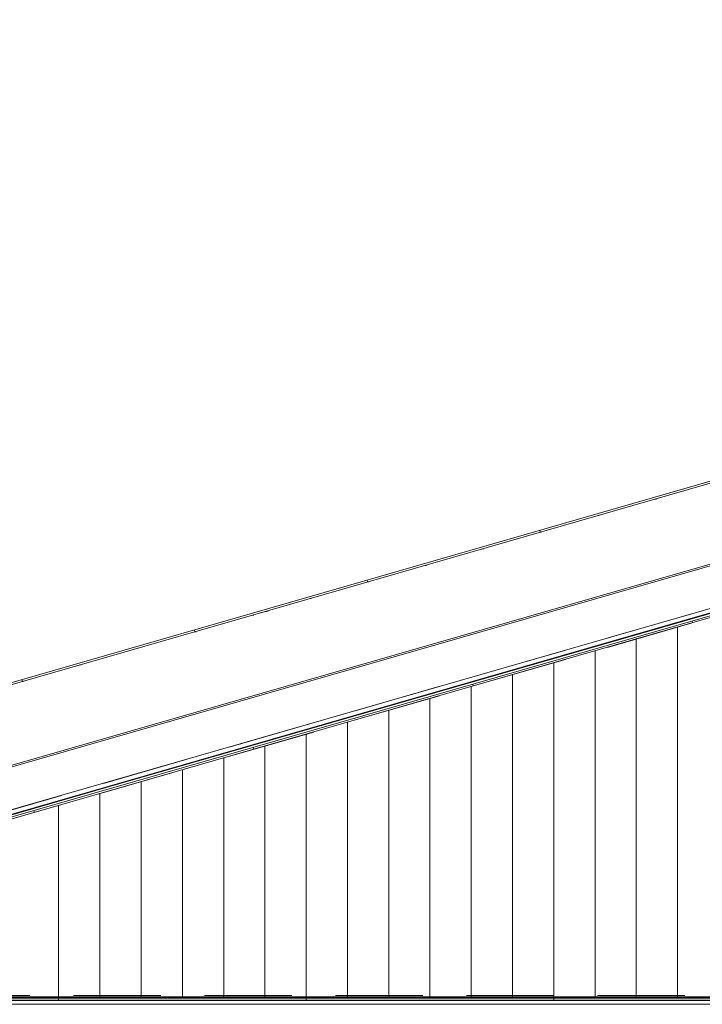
# Model space of a CAD drawing. Header units: millimetres. Extents: x -65 to 293624, y -1905 to 31061.
# Tile 40 of 256: x 30056 to 31711, y 15966 to 18354. Entities that reach past the tile are written whole.
import ezdxf

# ---------------------------------------------------------------- set-up
doc = ezdxf.new("R2010")
doc.units = ezdxf.units.MM
doc.header["$MEASUREMENT"] = 0
doc.linetypes.add('Hidden Line', pattern=[317.5, 211.666667, -105.833333])
for name, color, linetype in [('00 2D joon.AR', 7, 'Continuous'), ('1247 Fassaadi valgusti.AR', 7, 'Continuous'), ('1263 Katuse alusserv.AR', 7, 'Continuous'), ('1263 Katusekate - plekk.AR', 7, 'Continuous'), ('1264 Katusevarustus.AR', 7, 'Continuous')]:
    doc.layers.add(name, color=color, linetype=linetype)

# ---------------------------------------------------------------- blocks, each defined once
blk = doc.blocks.new('*X255', base_point=(-38239, 12361.4))
at = {"layer": '1263 Katuse alusserv.AR', "color": 7, "linetype": 'Continuous', "lineweight": 13}
for p, q in [((31686, 16896), (31687, 16892.1)), ((31154.1, 16742.6), (31155.1, 16738.7)), ((30622.2, 16589.2), (30623.1, 16585.3)), ((30090.3, 16435.8), (30091.2, 16431.9))]:
    blk.add_line(p, q, dxfattribs=at)
for p in [(31687, 16892.1), (31687, 16892.1), (31687, 16892.1), (31687, 16892.1), (30623.1, 16585.3), (30623.1, 16585.3), (30623.1, 16585.3), (30623.1, 16585.3)]:
    blk.add_point(p, dxfattribs=at)
blk = doc.blocks.new('*X256', base_point=(-38239, 12361.4))
at = {"layer": '1263 Katuse alusserv.AR', "color": 7, "linetype": 'Continuous', "lineweight": 13}
for p, q in [((31686, 16896), (31687, 16892.1)), ((31154.1, 16742.6), (31155.1, 16738.7)), ((30622.2, 16589.2), (30623.1, 16585.3)), ((30090.3, 16435.8), (30091.2, 16431.9))]:
    blk.add_line(p, q, dxfattribs=at)
for p in [(31687, 16892.1), (31687, 16892.1), (31687, 16892.1), (31687, 16892.1), (30623.1, 16585.3), (30623.1, 16585.3), (30623.1, 16585.3), (30623.1, 16585.3)]:
    blk.add_point(p, dxfattribs=at)
blk = doc.blocks.new('*X261', base_point=(-38239, 12361.4))
at = {"layer": '1263 Katuse alusserv.AR', "color": 7, "linetype": 'Continuous', "lineweight": 13}
for p, q in [((31650.6, 16881.6), (31650.6, 16866.5)), ((31650.6, 16881.6), (31650.6, 16866.5)), ((31650.6, 16866.5), (31650.6, 16802.6)), ((31650.6, 16866.5), (31650.6, 16802.6)), ((31550.6, 16852.8), (31550.6, 16802.6)), ((31550.6, 16852.8), (31550.6, 16802.6)), ((31450.6, 16823.9), (31450.6, 16802.6)), ((31450.6, 16823.9), (31450.6, 16802.6)), ((31350.6, 16795.1), (31350.6, 16738.7)), ((31350.6, 16795.1), (31350.6, 16738.7)), ((31450.6, 16802.6), (31450.6, 16738.7)), ((31450.6, 16802.6), (31450.6, 16738.7)), ((31550.6, 16802.6), (31550.6, 16738.7)), ((31550.6, 16802.6), (31550.6, 16738.7)), ((31650.6, 16802.6), (31650.6, 16738.7)), ((31650.6, 16802.6), (31650.6, 16738.7)), ((31250.6, 16766.3), (31250.6, 16738.7)), ((31250.6, 16766.3), (31250.6, 16738.7)), ((31150.6, 16737.4), (31150.6, 16674.8)), ((31150.6, 16737.4), (31150.6, 16674.8)), ((31250.6, 16738.7), (31250.6, 16674.8)), ((31250.6, 16738.7), (31250.6, 16674.8)), ((31350.6, 16738.7), (31350.6, 16674.8)), ((31350.6, 16738.7), (31350.6, 16674.8)), ((31450.6, 16738.7), (31450.6, 16674.8)), ((31450.6, 16738.7), (31450.6, 16674.8)), ((31550.6, 16738.7), (31550.6, 16674.8)), ((31550.6, 16738.7), (31550.6, 16674.8)), ((31650.6, 16738.7), (31650.6, 16674.8)), ((31650.6, 16738.7), (31650.6, 16674.8)), ((31050.6, 16708.6), (31050.6, 16674.8)), ((31050.6, 16708.6), (31050.6, 16674.8)), ((30950.6, 16679.7), (30950.6, 16674.8)), ((30950.6, 16679.7), (30950.6, 16674.8)), ((30950.6, 16674.8), (30950.6, 16610.9)), ((30950.6, 16674.8), (30950.6, 16610.9)), ((31050.6, 16674.8), (31050.6, 16610.9)), ((31050.6, 16674.8), (31050.6, 16610.9)), ((31150.6, 16674.8), (31150.6, 16610.9)), ((31150.6, 16674.8), (31150.6, 16610.9)), ((31250.6, 16674.8), (31250.6, 16610.9)), ((31250.6, 16674.8), (31250.6, 16610.9)), ((31350.6, 16674.8), (31350.6, 16610.9)), ((31350.6, 16674.8), (31350.6, 16610.9)), ((31450.6, 16674.8), (31450.6, 16610.9)), ((31450.6, 16674.8), (31450.6, 16610.9)), ((31550.6, 16674.8), (31550.6, 16610.9)), ((31550.6, 16674.8), (31550.6, 16610.9)), ((31650.6, 16674.8), (31650.6, 16610.9)), ((31650.6, 16674.8), (31650.6, 16610.9)), ((30850.6, 16650.9), (30850.6, 16610.9)), ((30850.6, 16650.9), (30850.6, 16610.9)), ((30750.6, 16622.1), (30750.6, 16610.9)), ((30750.6, 16622.1), (30750.6, 16610.9)), ((30650.6, 16593.2), (30650.6, 16547)), ((30650.6, 16593.2), (30650.6, 16547)), ((30750.6, 16610.9), (30750.6, 16547)), ((30750.6, 16610.9), (30750.6, 16547)), ((30850.6, 16610.9), (30850.6, 16547)), ((30850.6, 16610.9), (30850.6, 16547)), ((30950.6, 16610.9), (30950.6, 16547)), ((30950.6, 16610.9), (30950.6, 16547)), ((31050.6, 16610.9), (31050.6, 16547)), ((31050.6, 16610.9), (31050.6, 16547)), ((31150.6, 16610.9), (31150.6, 16547)), ((31150.6, 16610.9), (31150.6, 16547)), ((31250.6, 16610.9), (31250.6, 16547)), ((31250.6, 16610.9), (31250.6, 16547)), ((31350.6, 16610.9), (31350.6, 16547)), ((31350.6, 16610.9), (31350.6, 16547)), ((31450.6, 16610.9), (31450.6, 16547)), ((31450.6, 16610.9), (31450.6, 16547)), ((31550.6, 16610.9), (31550.6, 16547)), ((31550.6, 16610.9), (31550.6, 16547)), ((31650.6, 16610.9), (31650.6, 16547)), ((31650.6, 16610.9), (31650.6, 16547)), ((30550.6, 16564.4), (30550.6, 16547)), ((30550.6, 16564.4), (30550.6, 16547)), ((30550.6, 16547), (30550.6, 16483)), ((30550.6, 16547), (30550.6, 16483)), ((30650.6, 16547), (30650.6, 16483)), ((30650.6, 16547), (30650.6, 16483)), ((30750.6, 16547), (30750.6, 16483)), ((30750.6, 16547), (30750.6, 16483)), ((30850.6, 16547), (30850.6, 16483)), ((30850.6, 16547), (30850.6, 16483)), ((30950.6, 16547), (30950.6, 16483)), ((30950.6, 16547), (30950.6, 16483)), ((31050.6, 16547), (31050.6, 16483)), ((31050.6, 16547), (31050.6, 16483)), ((31150.6, 16547), (31150.6, 16483)), ((31150.6, 16547), (31150.6, 16483)), ((31250.6, 16547), (31250.6, 16483)), ((31250.6, 16547), (31250.6, 16483)), ((31350.6, 16547), (31350.6, 16483)), ((31350.6, 16547), (31350.6, 16483)), ((31450.6, 16547), (31450.6, 16483)), ((31450.6, 16547), (31450.6, 16483)), ((31550.6, 16547), (31550.6, 16483)), ((31550.6, 16547), (31550.6, 16483)), ((31650.6, 16547), (31650.6, 16483)), ((31650.6, 16547), (31650.6, 16483)), ((30450.6, 16535.5), (30450.6, 16483)), ((30450.6, 16535.5), (30450.6, 16483)), ((30350.6, 16506.7), (30350.6, 16483)), ((30350.6, 16506.7), (30350.6, 16483)), ((30250.6, 16477.9), (30250.6, 16419.1)), ((30250.6, 16477.9), (30250.6, 16419.1)), ((30350.6, 16483), (30350.6, 16419.1)), ((30350.6, 16483), (30350.6, 16419.1)), ((30450.6, 16483), (30450.6, 16419.1)), ((30450.6, 16483), (30450.6, 16419.1)), ((30550.6, 16483), (30550.6, 16419.1)), ((30550.6, 16483), (30550.6, 16419.1)), ((30650.6, 16483), (30650.6, 16419.1)), ((30650.6, 16483), (30650.6, 16419.1)), ((30750.6, 16483), (30750.6, 16419.1)), ((30750.6, 16483), (30750.6, 16419.1)), ((30850.6, 16483), (30850.6, 16419.1)), ((30850.6, 16483), (30850.6, 16419.1)), ((30950.6, 16483), (30950.6, 16419.1)), ((30950.6, 16483), (30950.6, 16419.1)), ((31050.6, 16483), (31050.6, 16419.1)), ((31050.6, 16483), (31050.6, 16419.1)), ((31150.6, 16483), (31150.6, 16419.1)), ((31150.6, 16483), (31150.6, 16419.1)), ((31250.6, 16483), (31250.6, 16419.1)), ((31250.6, 16483), (31250.6, 16419.1)), ((31350.6, 16483), (31350.6, 16419.1)), ((31350.6, 16483), (31350.6, 16419.1)), ((31450.6, 16483), (31450.6, 16419.1)), ((31450.6, 16483), (31450.6, 16419.1)), ((31550.6, 16483), (31550.6, 16419.1)), ((31550.6, 16483), (31550.6, 16419.1)), ((31650.6, 16483), (31650.6, 16419.1)), ((31650.6, 16483), (31650.6, 16419.1)), ((30150.6, 16449), (30150.6, 16419.1)), ((30150.6, 16449), (30150.6, 16419.1)), ((30150.6, 16419.1), (30150.6, 16355.2)), ((30150.6, 16419.1), (30150.6, 16355.2)), ((30250.6, 16419.1), (30250.6, 16355.2)), ((30250.6, 16419.1), (30250.6, 16355.2)), ((30350.6, 16419.1), (30350.6, 16355.2)), ((30350.6, 16419.1), (30350.6, 16355.2)), ((30450.6, 16419.1), (30450.6, 16355.2)), ((30450.6, 16419.1), (30450.6, 16355.2)), ((30550.6, 16419.1), (30550.6, 16355.2)), ((30550.6, 16419.1), (30550.6, 16355.2)), ((30650.6, 16419.1), (30650.6, 16355.2)), ((30650.6, 16419.1), (30650.6, 16355.2)), ((30750.6, 16419.1), (30750.6, 16355.2)), ((30750.6, 16419.1), (30750.6, 16355.2)), ((30850.6, 16419.1), (30850.6, 16355.2)), ((30850.6, 16419.1), (30850.6, 16355.2)), ((30950.6, 16419.1), (30950.6, 16355.2)), ((30950.6, 16419.1), (30950.6, 16355.2)), ((31050.6, 16419.1), (31050.6, 16355.2)), ((31050.6, 16419.1), (31050.6, 16355.2)), ((31150.6, 16419.1), (31150.6, 16355.2)), ((31150.6, 16419.1), (31150.6, 16355.2)), ((31250.6, 16419.1), (31250.6, 16355.2)), ((31250.6, 16419.1), (31250.6, 16355.2)), ((31350.6, 16419.1), (31350.6, 16355.2)), ((31350.6, 16419.1), (31350.6, 16355.2)), ((31450.6, 16419.1), (31450.6, 16355.2)), ((31450.6, 16419.1), (31450.6, 16355.2)), ((31550.6, 16419.1), (31550.6, 16355.2)), ((31550.6, 16419.1), (31550.6, 16355.2)), ((31650.6, 16419.1), (31650.6, 16355.2)), ((31650.6, 16419.1), (31650.6, 16355.2)), ((30150.6, 16355.2), (30150.6, 16291.3)), ((30150.6, 16355.2), (30150.6, 16291.3)), ((30250.6, 16355.2), (30250.6, 16291.3)), ((30250.6, 16355.2), (30250.6, 16291.3)), ((30350.6, 16355.2), (30350.6, 16291.3)), ((30350.6, 16355.2), (30350.6, 16291.3)), ((30450.6, 16355.2), (30450.6, 16291.3)), ((30450.6, 16355.2), (30450.6, 16291.3)), ((30550.6, 16355.2), (30550.6, 16291.3)), ((30550.6, 16355.2), (30550.6, 16291.3)), ((30650.6, 16355.2), (30650.6, 16291.3)), ((30650.6, 16355.2), (30650.6, 16291.3)), ((30750.6, 16355.2), (30750.6, 16291.3)), ((30750.6, 16355.2), (30750.6, 16291.3)), ((30850.6, 16355.2), (30850.6, 16291.3)), ((30850.6, 16355.2), (30850.6, 16291.3)), ((30950.6, 16355.2), (30950.6, 16291.3)), ((30950.6, 16355.2), (30950.6, 16291.3)), ((31050.6, 16355.2), (31050.6, 16291.3)), ((31050.6, 16355.2), (31050.6, 16291.3)), ((31150.6, 16355.2), (31150.6, 16291.3)), ((31150.6, 16355.2), (31150.6, 16291.3)), ((31250.6, 16355.2), (31250.6, 16291.3)), ((31250.6, 16355.2), (31250.6, 16291.3)), ((31350.6, 16355.2), (31350.6, 16291.3)), ((31350.6, 16355.2), (31350.6, 16291.3)), ((31450.6, 16355.2), (31450.6, 16291.3)), ((31450.6, 16355.2), (31450.6, 16291.3)), ((31550.6, 16355.2), (31550.6, 16291.3)), ((31550.6, 16355.2), (31550.6, 16291.3)), ((31650.6, 16355.2), (31650.6, 16291.3)), ((31650.6, 16355.2), (31650.6, 16291.3)), ((30150.6, 16291.3), (30150.6, 16227.4)), ((30150.6, 16291.3), (30150.6, 16227.4)), ((30250.6, 16291.3), (30250.6, 16227.4)), ((30250.6, 16291.3), (30250.6, 16227.4)), ((30350.6, 16291.3), (30350.6, 16227.4)), ((30350.6, 16291.3), (30350.6, 16227.4)), ((30450.6, 16291.3), (30450.6, 16227.4)), ((30450.6, 16291.3), (30450.6, 16227.4)), ((30550.6, 16291.3), (30550.6, 16227.4)), ((30550.6, 16291.3), (30550.6, 16227.4)), ((30650.6, 16291.3), (30650.6, 16227.4)), ((30650.6, 16291.3), (30650.6, 16227.4)), ((30750.6, 16291.3), (30750.6, 16227.4)), ((30750.6, 16291.3), (30750.6, 16227.4)), ((30850.6, 16291.3), (30850.6, 16227.4)), ((30850.6, 16291.3), (30850.6, 16227.4)), ((30950.6, 16291.3), (30950.6, 16227.4)), ((30950.6, 16291.3), (30950.6, 16227.4)), ((31050.6, 16291.3), (31050.6, 16227.4)), ((31050.6, 16291.3), (31050.6, 16227.4)), ((31150.6, 16291.3), (31150.6, 16227.4)), ((31150.6, 16291.3), (31150.6, 16227.4)), ((31250.6, 16291.3), (31250.6, 16227.4)), ((31250.6, 16291.3), (31250.6, 16227.4)), ((31350.6, 16291.3), (31350.6, 16227.4)), ((31350.6, 16291.3), (31350.6, 16227.4)), ((31450.6, 16291.3), (31450.6, 16227.4)), ((31450.6, 16291.3), (31450.6, 16227.4)), ((31550.6, 16291.3), (31550.6, 16227.4)), ((31550.6, 16291.3), (31550.6, 16227.4)), ((31650.6, 16291.3), (31650.6, 16227.4)), ((31650.6, 16291.3), (31650.6, 16227.4)), ((30150.6, 16227.4), (30150.6, 16163.5)), ((30150.6, 16227.4), (30150.6, 16163.5)), ((30250.6, 16227.4), (30250.6, 16163.5)), ((30250.6, 16227.4), (30250.6, 16163.5)), ((30350.6, 16227.4), (30350.6, 16163.5)), ((30350.6, 16227.4), (30350.6, 16163.5)), ((30450.6, 16227.4), (30450.6, 16163.5)), ((30450.6, 16227.4), (30450.6, 16163.5)), ((30550.6, 16227.4), (30550.6, 16163.5)), ((30550.6, 16227.4), (30550.6, 16163.5)), ((30650.6, 16227.4), (30650.6, 16163.5)), ((30650.6, 16227.4), (30650.6, 16163.5)), ((30750.6, 16227.4), (30750.6, 16163.5)), ((30750.6, 16227.4), (30750.6, 16163.5)), ((30850.6, 16227.4), (30850.6, 16163.5)), ((30850.6, 16227.4), (30850.6, 16163.5)), ((30950.6, 16227.4), (30950.6, 16163.5)), ((30950.6, 16227.4), (30950.6, 16163.5)), ((31050.6, 16227.4), (31050.6, 16163.5)), ((31050.6, 16227.4), (31050.6, 16163.5)), ((31150.6, 16227.4), (31150.6, 16163.5)), ((31150.6, 16227.4), (31150.6, 16163.5)), ((31250.6, 16227.4), (31250.6, 16163.5)), ((31250.6, 16227.4), (31250.6, 16163.5)), ((31350.6, 16227.4), (31350.6, 16163.5)), ((31350.6, 16227.4), (31350.6, 16163.5)), ((31450.6, 16227.4), (31450.6, 16163.5)), ((31450.6, 16227.4), (31450.6, 16163.5)), ((31550.6, 16227.4), (31550.6, 16163.5)), ((31550.6, 16227.4), (31550.6, 16163.5)), ((31650.6, 16227.4), (31650.6, 16163.5)), ((31650.6, 16227.4), (31650.6, 16163.5)), ((30150.6, 16163.5), (30150.6, 16099.5)), ((30150.6, 16163.5), (30150.6, 16099.5)), ((30250.6, 16163.5), (30250.6, 16099.5)), ((30250.6, 16163.5), (30250.6, 16099.5)), ((30350.6, 16163.5), (30350.6, 16099.5)), ((30350.6, 16163.5), (30350.6, 16099.5)), ((30450.6, 16163.5), (30450.6, 16099.5)), ((30450.6, 16163.5), (30450.6, 16099.5)), ((30550.6, 16163.5), (30550.6, 16099.5)), ((30550.6, 16163.5), (30550.6, 16099.5)), ((30650.6, 16163.5), (30650.6, 16099.5)), ((30650.6, 16163.5), (30650.6, 16099.5)), ((30750.6, 16163.5), (30750.6, 16099.5)), ((30750.6, 16163.5), (30750.6, 16099.5)), ((30850.6, 16163.5), (30850.6, 16099.5)), ((30850.6, 16163.5), (30850.6, 16099.5)), ((30950.6, 16163.5), (30950.6, 16099.5)), ((30950.6, 16163.5), (30950.6, 16099.5)), ((31050.6, 16163.5), (31050.6, 16099.5)), ((31050.6, 16163.5), (31050.6, 16099.5)), ((31150.6, 16163.5), (31150.6, 16099.5)), ((31150.6, 16163.5), (31150.6, 16099.5)), ((31250.6, 16163.5), (31250.6, 16099.5)), ((31250.6, 16163.5), (31250.6, 16099.5)), ((31350.6, 16163.5), (31350.6, 16099.5)), ((31350.6, 16163.5), (31350.6, 16099.5)), ((31450.6, 16163.5), (31450.6, 16099.5)), ((31450.6, 16163.5), (31450.6, 16099.5)), ((31550.6, 16163.5), (31550.6, 16099.5)), ((31550.6, 16163.5), (31550.6, 16099.5)), ((31650.6, 16163.5), (31650.6, 16099.5)), ((31650.6, 16163.5), (31650.6, 16099.5)), ((30150.6, 16099.5), (30150.6, 16035.6)), ((30150.6, 16099.5), (30150.6, 16035.6)), ((30250.6, 16099.5), (30250.6, 16035.6)), ((30250.6, 16099.5), (30250.6, 16035.6)), ((30350.6, 16099.5), (30350.6, 16035.6)), ((30350.6, 16099.5), (30350.6, 16035.6)), ((30450.6, 16099.5), (30450.6, 16035.6)), ((30450.6, 16099.5), (30450.6, 16035.6)), ((30550.6, 16099.5), (30550.6, 16035.6)), ((30550.6, 16099.5), (30550.6, 16035.6)), ((30650.6, 16099.5), (30650.6, 16035.6)), ((30650.6, 16099.5), (30650.6, 16035.6)), ((30750.6, 16099.5), (30750.6, 16035.6)), ((30750.6, 16099.5), (30750.6, 16035.6)), ((30850.6, 16099.5), (30850.6, 16035.6)), ((30850.6, 16099.5), (30850.6, 16035.6)), ((30950.6, 16099.5), (30950.6, 16035.6)), ((30950.6, 16099.5), (30950.6, 16035.6)), ((31050.6, 16099.5), (31050.6, 16035.6)), ((31050.6, 16099.5), (31050.6, 16035.6)), ((31150.6, 16099.5), (31150.6, 16035.6)), ((31150.6, 16099.5), (31150.6, 16035.6)), ((31250.6, 16099.5), (31250.6, 16035.6)), ((31250.6, 16099.5), (31250.6, 16035.6)), ((31350.6, 16099.5), (31350.6, 16035.6)), ((31350.6, 16099.5), (31350.6, 16035.6)), ((31450.6, 16099.5), (31450.6, 16035.6)), ((31450.6, 16099.5), (31450.6, 16035.6)), ((31550.6, 16099.5), (31550.6, 16035.6)), ((31550.6, 16099.5), (31550.6, 16035.6)), ((31650.6, 16099.5), (31650.6, 16035.6)), ((31650.6, 16099.5), (31650.6, 16035.6)), ((30150.6, 16035.6), (30150.6, 15984.2)), ((30150.6, 16035.6), (30150.6, 15984.2)), ((30250.6, 16035.6), (30250.6, 15984.2)), ((30250.6, 16035.6), (30250.6, 15984.2)), ((30350.6, 16035.6), (30350.6, 15984.2)), ((30350.6, 16035.6), (30350.6, 15984.2)), ((30450.6, 16035.6), (30450.6, 15984.2)), ((30450.6, 16035.6), (30450.6, 15984.2)), ((30550.6, 16035.6), (30550.6, 15984.2)), ((30550.6, 16035.6), (30550.6, 15984.2)), ((30650.6, 16035.6), (30650.6, 15984.2)), ((30650.6, 16035.6), (30650.6, 15984.2)), ((30750.6, 16035.6), (30750.6, 15984.2)), ((30750.6, 16035.6), (30750.6, 15984.2)), ((30850.6, 16035.6), (30850.6, 15984.2)), ((30850.6, 16035.6), (30850.6, 15984.2)), ((30950.6, 16035.6), (30950.6, 15984.2)), ((30950.6, 16035.6), (30950.6, 15984.2)), ((31050.6, 16035.6), (31050.6, 15984.2)), ((31050.6, 16035.6), (31050.6, 15984.2)), ((31150.6, 16035.6), (31150.6, 15984.2)), ((31150.6, 16035.6), (31150.6, 15984.2)), ((31250.6, 16035.6), (31250.6, 15984.2)), ((31250.6, 16035.6), (31250.6, 15984.2)), ((31350.6, 16035.6), (31350.6, 15984.2)), ((31350.6, 16035.6), (31350.6, 15984.2)), ((31450.6, 16035.6), (31450.6, 15984.2)), ((31450.6, 16035.6), (31450.6, 15984.2)), ((31550.6, 16035.6), (31550.6, 15984.2)), ((31550.6, 16035.6), (31550.6, 15984.2)), ((31650.6, 16035.6), (31650.6, 15984.2)), ((31650.6, 16035.6), (31650.6, 15984.2))]:
    blk.add_line(p, q, dxfattribs=at)
blk = doc.blocks.new('*X262', base_point=(-38239, 12361.4))
at = {"layer": '1263 Katuse alusserv.AR', "color": 7, "linetype": 'Continuous', "lineweight": 13}
for p, q in [((31650.6, 16881.6), (31650.6, 16866.5)), ((31650.6, 16881.6), (31650.6, 16866.5)), ((31650.6, 16866.5), (31650.6, 16802.6)), ((31650.6, 16866.5), (31650.6, 16802.6)), ((31550.6, 16852.8), (31550.6, 16802.6)), ((31550.6, 16852.8), (31550.6, 16802.6)), ((31450.6, 16823.9), (31450.6, 16802.6)), ((31450.6, 16823.9), (31450.6, 16802.6)), ((31350.6, 16795.1), (31350.6, 16738.7)), ((31350.6, 16795.1), (31350.6, 16738.7)), ((31450.6, 16802.6), (31450.6, 16738.7)), ((31450.6, 16802.6), (31450.6, 16738.7)), ((31550.6, 16802.6), (31550.6, 16738.7)), ((31550.6, 16802.6), (31550.6, 16738.7)), ((31650.6, 16802.6), (31650.6, 16738.7)), ((31650.6, 16802.6), (31650.6, 16738.7)), ((31250.6, 16766.3), (31250.6, 16738.7)), ((31250.6, 16766.3), (31250.6, 16738.7)), ((31150.6, 16737.4), (31150.6, 16674.8)), ((31150.6, 16737.4), (31150.6, 16674.8)), ((31250.6, 16738.7), (31250.6, 16674.8)), ((31250.6, 16738.7), (31250.6, 16674.8)), ((31350.6, 16738.7), (31350.6, 16674.8)), ((31350.6, 16738.7), (31350.6, 16674.8)), ((31450.6, 16738.7), (31450.6, 16674.8)), ((31450.6, 16738.7), (31450.6, 16674.8)), ((31550.6, 16738.7), (31550.6, 16674.8)), ((31550.6, 16738.7), (31550.6, 16674.8)), ((31650.6, 16738.7), (31650.6, 16674.8)), ((31650.6, 16738.7), (31650.6, 16674.8)), ((31050.6, 16708.6), (31050.6, 16674.8)), ((31050.6, 16708.6), (31050.6, 16674.8)), ((30950.6, 16679.7), (30950.6, 16674.8)), ((30950.6, 16679.7), (30950.6, 16674.8)), ((30950.6, 16674.8), (30950.6, 16610.9)), ((30950.6, 16674.8), (30950.6, 16610.9)), ((31050.6, 16674.8), (31050.6, 16610.9)), ((31050.6, 16674.8), (31050.6, 16610.9)), ((31150.6, 16674.8), (31150.6, 16610.9)), ((31150.6, 16674.8), (31150.6, 16610.9)), ((31250.6, 16674.8), (31250.6, 16610.9)), ((31250.6, 16674.8), (31250.6, 16610.9)), ((31350.6, 16674.8), (31350.6, 16610.9)), ((31350.6, 16674.8), (31350.6, 16610.9)), ((31450.6, 16674.8), (31450.6, 16610.9)), ((31450.6, 16674.8), (31450.6, 16610.9)), ((31550.6, 16674.8), (31550.6, 16610.9)), ((31550.6, 16674.8), (31550.6, 16610.9)), ((31650.6, 16674.8), (31650.6, 16610.9)), ((31650.6, 16674.8), (31650.6, 16610.9)), ((30850.6, 16650.9), (30850.6, 16610.9)), ((30850.6, 16650.9), (30850.6, 16610.9)), ((30750.6, 16622.1), (30750.6, 16610.9)), ((30750.6, 16622.1), (30750.6, 16610.9)), ((30650.6, 16593.2), (30650.6, 16547)), ((30650.6, 16593.2), (30650.6, 16547)), ((30750.6, 16610.9), (30750.6, 16547)), ((30750.6, 16610.9), (30750.6, 16547)), ((30850.6, 16610.9), (30850.6, 16547)), ((30850.6, 16610.9), (30850.6, 16547)), ((30950.6, 16610.9), (30950.6, 16547)), ((30950.6, 16610.9), (30950.6, 16547)), ((31050.6, 16610.9), (31050.6, 16547)), ((31050.6, 16610.9), (31050.6, 16547)), ((31150.6, 16610.9), (31150.6, 16547)), ((31150.6, 16610.9), (31150.6, 16547)), ((31250.6, 16610.9), (31250.6, 16547)), ((31250.6, 16610.9), (31250.6, 16547)), ((31350.6, 16610.9), (31350.6, 16547)), ((31350.6, 16610.9), (31350.6, 16547)), ((31450.6, 16610.9), (31450.6, 16547)), ((31450.6, 16610.9), (31450.6, 16547)), ((31550.6, 16610.9), (31550.6, 16547)), ((31550.6, 16610.9), (31550.6, 16547)), ((31650.6, 16610.9), (31650.6, 16547)), ((31650.6, 16610.9), (31650.6, 16547)), ((30550.6, 16564.4), (30550.6, 16547)), ((30550.6, 16564.4), (30550.6, 16547)), ((30550.6, 16547), (30550.6, 16483)), ((30550.6, 16547), (30550.6, 16483)), ((30650.6, 16547), (30650.6, 16483)), ((30650.6, 16547), (30650.6, 16483)), ((30750.6, 16547), (30750.6, 16483)), ((30750.6, 16547), (30750.6, 16483)), ((30850.6, 16547), (30850.6, 16483)), ((30850.6, 16547), (30850.6, 16483)), ((30950.6, 16547), (30950.6, 16483)), ((30950.6, 16547), (30950.6, 16483)), ((31050.6, 16547), (31050.6, 16483)), ((31050.6, 16547), (31050.6, 16483)), ((31150.6, 16547), (31150.6, 16483)), ((31150.6, 16547), (31150.6, 16483)), ((31250.6, 16547), (31250.6, 16483)), ((31250.6, 16547), (31250.6, 16483)), ((31350.6, 16547), (31350.6, 16483)), ((31350.6, 16547), (31350.6, 16483)), ((31450.6, 16547), (31450.6, 16483)), ((31450.6, 16547), (31450.6, 16483)), ((31550.6, 16547), (31550.6, 16483)), ((31550.6, 16547), (31550.6, 16483)), ((31650.6, 16547), (31650.6, 16483)), ((31650.6, 16547), (31650.6, 16483)), ((30450.6, 16535.5), (30450.6, 16483)), ((30450.6, 16535.5), (30450.6, 16483)), ((30350.6, 16506.7), (30350.6, 16483)), ((30350.6, 16506.7), (30350.6, 16483)), ((30250.6, 16477.9), (30250.6, 16419.1)), ((30250.6, 16477.9), (30250.6, 16419.1)), ((30350.6, 16483), (30350.6, 16419.1)), ((30350.6, 16483), (30350.6, 16419.1)), ((30450.6, 16483), (30450.6, 16419.1)), ((30450.6, 16483), (30450.6, 16419.1)), ((30550.6, 16483), (30550.6, 16419.1)), ((30550.6, 16483), (30550.6, 16419.1)), ((30650.6, 16483), (30650.6, 16419.1)), ((30650.6, 16483), (30650.6, 16419.1)), ((30750.6, 16483), (30750.6, 16419.1)), ((30750.6, 16483), (30750.6, 16419.1)), ((30850.6, 16483), (30850.6, 16419.1)), ((30850.6, 16483), (30850.6, 16419.1)), ((30950.6, 16483), (30950.6, 16419.1)), ((30950.6, 16483), (30950.6, 16419.1)), ((31050.6, 16483), (31050.6, 16419.1)), ((31050.6, 16483), (31050.6, 16419.1)), ((31150.6, 16483), (31150.6, 16419.1)), ((31150.6, 16483), (31150.6, 16419.1)), ((31250.6, 16483), (31250.6, 16419.1)), ((31250.6, 16483), (31250.6, 16419.1)), ((31350.6, 16483), (31350.6, 16419.1)), ((31350.6, 16483), (31350.6, 16419.1)), ((31450.6, 16483), (31450.6, 16419.1)), ((31450.6, 16483), (31450.6, 16419.1)), ((31550.6, 16483), (31550.6, 16419.1)), ((31550.6, 16483), (31550.6, 16419.1)), ((31650.6, 16483), (31650.6, 16419.1)), ((31650.6, 16483), (31650.6, 16419.1)), ((30150.6, 16449), (30150.6, 16419.1)), ((30150.6, 16449), (30150.6, 16419.1)), ((30150.6, 16419.1), (30150.6, 16355.2)), ((30150.6, 16419.1), (30150.6, 16355.2)), ((30250.6, 16419.1), (30250.6, 16355.2)), ((30250.6, 16419.1), (30250.6, 16355.2)), ((30350.6, 16419.1), (30350.6, 16355.2)), ((30350.6, 16419.1), (30350.6, 16355.2)), ((30450.6, 16419.1), (30450.6, 16355.2)), ((30450.6, 16419.1), (30450.6, 16355.2)), ((30550.6, 16419.1), (30550.6, 16355.2)), ((30550.6, 16419.1), (30550.6, 16355.2)), ((30650.6, 16419.1), (30650.6, 16355.2)), ((30650.6, 16419.1), (30650.6, 16355.2)), ((30750.6, 16419.1), (30750.6, 16355.2)), ((30750.6, 16419.1), (30750.6, 16355.2)), ((30850.6, 16419.1), (30850.6, 16355.2)), ((30850.6, 16419.1), (30850.6, 16355.2)), ((30950.6, 16419.1), (30950.6, 16355.2)), ((30950.6, 16419.1), (30950.6, 16355.2)), ((31050.6, 16419.1), (31050.6, 16355.2)), ((31050.6, 16419.1), (31050.6, 16355.2)), ((31150.6, 16419.1), (31150.6, 16355.2)), ((31150.6, 16419.1), (31150.6, 16355.2)), ((31250.6, 16419.1), (31250.6, 16355.2)), ((31250.6, 16419.1), (31250.6, 16355.2)), ((31350.6, 16419.1), (31350.6, 16355.2)), ((31350.6, 16419.1), (31350.6, 16355.2)), ((31450.6, 16419.1), (31450.6, 16355.2)), ((31450.6, 16419.1), (31450.6, 16355.2)), ((31550.6, 16419.1), (31550.6, 16355.2)), ((31550.6, 16419.1), (31550.6, 16355.2)), ((31650.6, 16419.1), (31650.6, 16355.2)), ((31650.6, 16419.1), (31650.6, 16355.2)), ((30150.6, 16355.2), (30150.6, 16291.3)), ((30150.6, 16355.2), (30150.6, 16291.3)), ((30250.6, 16355.2), (30250.6, 16291.3)), ((30250.6, 16355.2), (30250.6, 16291.3)), ((30350.6, 16355.2), (30350.6, 16291.3)), ((30350.6, 16355.2), (30350.6, 16291.3)), ((30450.6, 16355.2), (30450.6, 16291.3)), ((30450.6, 16355.2), (30450.6, 16291.3)), ((30550.6, 16355.2), (30550.6, 16291.3)), ((30550.6, 16355.2), (30550.6, 16291.3)), ((30650.6, 16355.2), (30650.6, 16291.3)), ((30650.6, 16355.2), (30650.6, 16291.3)), ((30750.6, 16355.2), (30750.6, 16291.3)), ((30750.6, 16355.2), (30750.6, 16291.3)), ((30850.6, 16355.2), (30850.6, 16291.3)), ((30850.6, 16355.2), (30850.6, 16291.3)), ((30950.6, 16355.2), (30950.6, 16291.3)), ((30950.6, 16355.2), (30950.6, 16291.3)), ((31050.6, 16355.2), (31050.6, 16291.3)), ((31050.6, 16355.2), (31050.6, 16291.3)), ((31150.6, 16355.2), (31150.6, 16291.3)), ((31150.6, 16355.2), (31150.6, 16291.3)), ((31250.6, 16355.2), (31250.6, 16291.3)), ((31250.6, 16355.2), (31250.6, 16291.3)), ((31350.6, 16355.2), (31350.6, 16291.3)), ((31350.6, 16355.2), (31350.6, 16291.3)), ((31450.6, 16355.2), (31450.6, 16291.3)), ((31450.6, 16355.2), (31450.6, 16291.3)), ((31550.6, 16355.2), (31550.6, 16291.3)), ((31550.6, 16355.2), (31550.6, 16291.3)), ((31650.6, 16355.2), (31650.6, 16291.3)), ((31650.6, 16355.2), (31650.6, 16291.3)), ((30150.6, 16291.3), (30150.6, 16227.4)), ((30150.6, 16291.3), (30150.6, 16227.4)), ((30250.6, 16291.3), (30250.6, 16227.4)), ((30250.6, 16291.3), (30250.6, 16227.4)), ((30350.6, 16291.3), (30350.6, 16227.4)), ((30350.6, 16291.3), (30350.6, 16227.4)), ((30450.6, 16291.3), (30450.6, 16227.4)), ((30450.6, 16291.3), (30450.6, 16227.4)), ((30550.6, 16291.3), (30550.6, 16227.4)), ((30550.6, 16291.3), (30550.6, 16227.4)), ((30650.6, 16291.3), (30650.6, 16227.4)), ((30650.6, 16291.3), (30650.6, 16227.4)), ((30750.6, 16291.3), (30750.6, 16227.4)), ((30750.6, 16291.3), (30750.6, 16227.4)), ((30850.6, 16291.3), (30850.6, 16227.4)), ((30850.6, 16291.3), (30850.6, 16227.4)), ((30950.6, 16291.3), (30950.6, 16227.4)), ((30950.6, 16291.3), (30950.6, 16227.4)), ((31050.6, 16291.3), (31050.6, 16227.4)), ((31050.6, 16291.3), (31050.6, 16227.4)), ((31150.6, 16291.3), (31150.6, 16227.4)), ((31150.6, 16291.3), (31150.6, 16227.4)), ((31250.6, 16291.3), (31250.6, 16227.4)), ((31250.6, 16291.3), (31250.6, 16227.4)), ((31350.6, 16291.3), (31350.6, 16227.4)), ((31350.6, 16291.3), (31350.6, 16227.4)), ((31450.6, 16291.3), (31450.6, 16227.4)), ((31450.6, 16291.3), (31450.6, 16227.4)), ((31550.6, 16291.3), (31550.6, 16227.4)), ((31550.6, 16291.3), (31550.6, 16227.4)), ((31650.6, 16291.3), (31650.6, 16227.4)), ((31650.6, 16291.3), (31650.6, 16227.4)), ((30150.6, 16227.4), (30150.6, 16163.5)), ((30150.6, 16227.4), (30150.6, 16163.5)), ((30250.6, 16227.4), (30250.6, 16163.5)), ((30250.6, 16227.4), (30250.6, 16163.5)), ((30350.6, 16227.4), (30350.6, 16163.5)), ((30350.6, 16227.4), (30350.6, 16163.5)), ((30450.6, 16227.4), (30450.6, 16163.5)), ((30450.6, 16227.4), (30450.6, 16163.5)), ((30550.6, 16227.4), (30550.6, 16163.5)), ((30550.6, 16227.4), (30550.6, 16163.5)), ((30650.6, 16227.4), (30650.6, 16163.5)), ((30650.6, 16227.4), (30650.6, 16163.5)), ((30750.6, 16227.4), (30750.6, 16163.5)), ((30750.6, 16227.4), (30750.6, 16163.5)), ((30850.6, 16227.4), (30850.6, 16163.5)), ((30850.6, 16227.4), (30850.6, 16163.5)), ((30950.6, 16227.4), (30950.6, 16163.5)), ((30950.6, 16227.4), (30950.6, 16163.5)), ((31050.6, 16227.4), (31050.6, 16163.5)), ((31050.6, 16227.4), (31050.6, 16163.5)), ((31150.6, 16227.4), (31150.6, 16163.5)), ((31150.6, 16227.4), (31150.6, 16163.5)), ((31250.6, 16227.4), (31250.6, 16163.5)), ((31250.6, 16227.4), (31250.6, 16163.5)), ((31350.6, 16227.4), (31350.6, 16163.5)), ((31350.6, 16227.4), (31350.6, 16163.5)), ((31450.6, 16227.4), (31450.6, 16163.5)), ((31450.6, 16227.4), (31450.6, 16163.5)), ((31550.6, 16227.4), (31550.6, 16163.5)), ((31550.6, 16227.4), (31550.6, 16163.5)), ((31650.6, 16227.4), (31650.6, 16163.5)), ((31650.6, 16227.4), (31650.6, 16163.5)), ((30150.6, 16163.5), (30150.6, 16099.5)), ((30150.6, 16163.5), (30150.6, 16099.5)), ((30250.6, 16163.5), (30250.6, 16099.5)), ((30250.6, 16163.5), (30250.6, 16099.5)), ((30350.6, 16163.5), (30350.6, 16099.5)), ((30350.6, 16163.5), (30350.6, 16099.5)), ((30450.6, 16163.5), (30450.6, 16099.5)), ((30450.6, 16163.5), (30450.6, 16099.5)), ((30550.6, 16163.5), (30550.6, 16099.5)), ((30550.6, 16163.5), (30550.6, 16099.5)), ((30650.6, 16163.5), (30650.6, 16099.5)), ((30650.6, 16163.5), (30650.6, 16099.5)), ((30750.6, 16163.5), (30750.6, 16099.5)), ((30750.6, 16163.5), (30750.6, 16099.5)), ((30850.6, 16163.5), (30850.6, 16099.5)), ((30850.6, 16163.5), (30850.6, 16099.5)), ((30950.6, 16163.5), (30950.6, 16099.5)), ((30950.6, 16163.5), (30950.6, 16099.5)), ((31050.6, 16163.5), (31050.6, 16099.5)), ((31050.6, 16163.5), (31050.6, 16099.5)), ((31150.6, 16163.5), (31150.6, 16099.5)), ((31150.6, 16163.5), (31150.6, 16099.5)), ((31250.6, 16163.5), (31250.6, 16099.5)), ((31250.6, 16163.5), (31250.6, 16099.5)), ((31350.6, 16163.5), (31350.6, 16099.5)), ((31350.6, 16163.5), (31350.6, 16099.5)), ((31450.6, 16163.5), (31450.6, 16099.5)), ((31450.6, 16163.5), (31450.6, 16099.5)), ((31550.6, 16163.5), (31550.6, 16099.5)), ((31550.6, 16163.5), (31550.6, 16099.5)), ((31650.6, 16163.5), (31650.6, 16099.5)), ((31650.6, 16163.5), (31650.6, 16099.5)), ((30150.6, 16099.5), (30150.6, 16035.6)), ((30150.6, 16099.5), (30150.6, 16035.6)), ((30250.6, 16099.5), (30250.6, 16035.6)), ((30250.6, 16099.5), (30250.6, 16035.6)), ((30350.6, 16099.5), (30350.6, 16035.6)), ((30350.6, 16099.5), (30350.6, 16035.6)), ((30450.6, 16099.5), (30450.6, 16035.6)), ((30450.6, 16099.5), (30450.6, 16035.6)), ((30550.6, 16099.5), (30550.6, 16035.6)), ((30550.6, 16099.5), (30550.6, 16035.6)), ((30650.6, 16099.5), (30650.6, 16035.6)), ((30650.6, 16099.5), (30650.6, 16035.6)), ((30750.6, 16099.5), (30750.6, 16035.6)), ((30750.6, 16099.5), (30750.6, 16035.6)), ((30850.6, 16099.5), (30850.6, 16035.6)), ((30850.6, 16099.5), (30850.6, 16035.6)), ((30950.6, 16099.5), (30950.6, 16035.6)), ((30950.6, 16099.5), (30950.6, 16035.6)), ((31050.6, 16099.5), (31050.6, 16035.6)), ((31050.6, 16099.5), (31050.6, 16035.6)), ((31150.6, 16099.5), (31150.6, 16035.6)), ((31150.6, 16099.5), (31150.6, 16035.6)), ((31250.6, 16099.5), (31250.6, 16035.6)), ((31250.6, 16099.5), (31250.6, 16035.6)), ((31350.6, 16099.5), (31350.6, 16035.6)), ((31350.6, 16099.5), (31350.6, 16035.6)), ((31450.6, 16099.5), (31450.6, 16035.6)), ((31450.6, 16099.5), (31450.6, 16035.6)), ((31550.6, 16099.5), (31550.6, 16035.6)), ((31550.6, 16099.5), (31550.6, 16035.6)), ((31650.6, 16099.5), (31650.6, 16035.6)), ((31650.6, 16099.5), (31650.6, 16035.6)), ((30150.6, 16035.6), (30150.6, 15984.2)), ((30150.6, 16035.6), (30150.6, 15984.2)), ((30250.6, 16035.6), (30250.6, 15984.2)), ((30250.6, 16035.6), (30250.6, 15984.2)), ((30350.6, 16035.6), (30350.6, 15984.2)), ((30350.6, 16035.6), (30350.6, 15984.2)), ((30450.6, 16035.6), (30450.6, 15984.2)), ((30450.6, 16035.6), (30450.6, 15984.2)), ((30550.6, 16035.6), (30550.6, 15984.2)), ((30550.6, 16035.6), (30550.6, 15984.2)), ((30650.6, 16035.6), (30650.6, 15984.2)), ((30650.6, 16035.6), (30650.6, 15984.2)), ((30750.6, 16035.6), (30750.6, 15984.2)), ((30750.6, 16035.6), (30750.6, 15984.2)), ((30850.6, 16035.6), (30850.6, 15984.2)), ((30850.6, 16035.6), (30850.6, 15984.2)), ((30950.6, 16035.6), (30950.6, 15984.2)), ((30950.6, 16035.6), (30950.6, 15984.2)), ((31050.6, 16035.6), (31050.6, 15984.2)), ((31050.6, 16035.6), (31050.6, 15984.2)), ((31150.6, 16035.6), (31150.6, 15984.2)), ((31150.6, 16035.6), (31150.6, 15984.2)), ((31250.6, 16035.6), (31250.6, 15984.2)), ((31250.6, 16035.6), (31250.6, 15984.2)), ((31350.6, 16035.6), (31350.6, 15984.2)), ((31350.6, 16035.6), (31350.6, 15984.2)), ((31450.6, 16035.6), (31450.6, 15984.2)), ((31450.6, 16035.6), (31450.6, 15984.2)), ((31550.6, 16035.6), (31550.6, 15984.2)), ((31550.6, 16035.6), (31550.6, 15984.2)), ((31650.6, 16035.6), (31650.6, 15984.2)), ((31650.6, 16035.6), (31650.6, 15984.2))]:
    blk.add_line(p, q, dxfattribs=at)
blk = doc.blocks.new('*X269', base_point=(-38239, 12361.4))
at = {"layer": '1263 Katuse alusserv.AR', "color": 7, "linetype": 'Continuous', "lineweight": 13}
for p, q in [((30150.6, 15981.4), (30150.6, 15976.3)), ((30750.6, 15981.4), (30750.6, 15976.3)), ((31350.6, 15981.4), (31350.6, 15976.3))]:
    blk.add_line(p, q, dxfattribs=at)
blk = doc.blocks.new('*X270', base_point=(-38239, 12361.4))
at = {"layer": '1263 Katuse alusserv.AR', "color": 7, "linetype": 'Continuous', "lineweight": 13}
for p, q in [((30150.6, 15981.4), (30150.6, 15976.3)), ((30750.6, 15981.4), (30750.6, 15976.3)), ((31350.6, 15981.4), (31350.6, 15976.3))]:
    blk.add_line(p, q, dxfattribs=at)
blk = doc.blocks.new('*X273', base_point=(-38239, 12361.4))
at = {"layer": '1263 Katuse alusserv.AR', "color": 7, "linetype": 'Continuous', "lineweight": 13}
for p, q in [((30150.6, 15976.3), (30150.6, 15975.9)), ((30150.6, 15976.3), (30150.6, 15975.9)), ((30250.6, 15976.3), (30250.6, 15975.9)), ((30250.6, 15976.3), (30250.6, 15975.9)), ((30350.6, 15976.3), (30350.6, 15975.9)), ((30350.6, 15976.3), (30350.6, 15975.9)), ((30450.6, 15976.3), (30450.6, 15975.9)), ((30450.6, 15976.3), (30450.6, 15975.9)), ((30550.6, 15976.3), (30550.6, 15975.9)), ((30550.6, 15976.3), (30550.6, 15975.9)), ((30650.6, 15976.3), (30650.6, 15975.9)), ((30650.6, 15976.3), (30650.6, 15975.9)), ((30750.6, 15976.3), (30750.6, 15975.9)), ((30750.6, 15976.3), (30750.6, 15975.9)), ((30850.6, 15976.3), (30850.6, 15975.9)), ((30850.6, 15976.3), (30850.6, 15975.9)), ((30950.6, 15976.3), (30950.6, 15975.9)), ((30950.6, 15976.3), (30950.6, 15975.9)), ((31050.6, 15976.3), (31050.6, 15975.9)), ((31050.6, 15976.3), (31050.6, 15975.9)), ((31150.6, 15976.3), (31150.6, 15975.9)), ((31150.6, 15976.3), (31150.6, 15975.9)), ((31250.6, 15976.3), (31250.6, 15975.9)), ((31250.6, 15976.3), (31250.6, 15975.9)), ((31350.6, 15976.3), (31350.6, 15975.9)), ((31350.6, 15976.3), (31350.6, 15975.9)), ((31450.6, 15976.3), (31450.6, 15975.9)), ((31450.6, 15976.3), (31450.6, 15975.9)), ((31550.6, 15976.3), (31550.6, 15975.9)), ((31550.6, 15976.3), (31550.6, 15975.9)), ((31650.6, 15976.3), (31650.6, 15975.9)), ((31650.6, 15976.3), (31650.6, 15975.9))]:
    blk.add_line(p, q, dxfattribs=at)
blk = doc.blocks.new('*X274', base_point=(-38239, 12361.4))
at = {"layer": '1263 Katuse alusserv.AR', "color": 7, "linetype": 'Continuous', "lineweight": 13}
for p, q in [((30150.6, 15976.3), (30150.6, 15975.9)), ((30150.6, 15976.3), (30150.6, 15975.9)), ((30250.6, 15976.3), (30250.6, 15975.9)), ((30250.6, 15976.3), (30250.6, 15975.9)), ((30350.6, 15976.3), (30350.6, 15975.9)), ((30350.6, 15976.3), (30350.6, 15975.9)), ((30450.6, 15976.3), (30450.6, 15975.9)), ((30450.6, 15976.3), (30450.6, 15975.9)), ((30550.6, 15976.3), (30550.6, 15975.9)), ((30550.6, 15976.3), (30550.6, 15975.9)), ((30650.6, 15976.3), (30650.6, 15975.9)), ((30650.6, 15976.3), (30650.6, 15975.9)), ((30750.6, 15976.3), (30750.6, 15975.9)), ((30750.6, 15976.3), (30750.6, 15975.9)), ((30850.6, 15976.3), (30850.6, 15975.9)), ((30850.6, 15976.3), (30850.6, 15975.9)), ((30950.6, 15976.3), (30950.6, 15975.9)), ((30950.6, 15976.3), (30950.6, 15975.9)), ((31050.6, 15976.3), (31050.6, 15975.9)), ((31050.6, 15976.3), (31050.6, 15975.9)), ((31150.6, 15976.3), (31150.6, 15975.9)), ((31150.6, 15976.3), (31150.6, 15975.9)), ((31250.6, 15976.3), (31250.6, 15975.9)), ((31250.6, 15976.3), (31250.6, 15975.9)), ((31350.6, 15976.3), (31350.6, 15975.9)), ((31350.6, 15976.3), (31350.6, 15975.9)), ((31450.6, 15976.3), (31450.6, 15975.9)), ((31450.6, 15976.3), (31450.6, 15975.9)), ((31550.6, 15976.3), (31550.6, 15975.9)), ((31550.6, 15976.3), (31550.6, 15975.9)), ((31650.6, 15976.3), (31650.6, 15975.9)), ((31650.6, 15976.3), (31650.6, 15975.9))]:
    blk.add_line(p, q, dxfattribs=at)
blk = doc.blocks.new('Section Element_243_2', base_point=(-38239, 12361.4))
at = {"layer": '1263 Katuse alusserv.AR', "color": 7, "linetype": 'Continuous', "lineweight": 13}
for p, q in [((43926.1, 20421.7), (28538.9, 15984.2)), ((28484.9, 15975.9), (43415.6, 15975.9)), ((43415.6, 15976.3), (28487.6, 15976.3)), ((28538.9, 15984.2), (43415.6, 15984.2))]:
    blk.add_line(p, q, dxfattribs=at)
at = {"layer": '1263 Katuse alusserv.AR', "lineweight": 0}
for name in ['*X255', '*X256', '*X261', '*X262', '*X273', '*X274', '*X269', '*X270']:
    blk.add_blockref(name, (-38239, 12361.4), dxfattribs=at)
blk = doc.blocks.new('Section Element_248_2', base_point=(-38239, 12361.4))
at = {"layer": '1264 Katusevarustus.AR', "color": 7, "linetype": 'Continuous', "lineweight": 13}
for p, q in [((28395.2, 16072.7), (43896.7, 20538.8)), ((28397.7, 16069.5), (43896.7, 20534.8))]:
    blk.add_line(p, q, dxfattribs=at)
blk = doc.blocks.new('Section Element_253_2', base_point=(-38239, 12361.4))
at = {"layer": '1247 Fassaadi valgusti.AR', "color": 7, "linetype": 'Continuous', "lineweight": 13}
for q in [(30340.5, 15981.4), (32626.5, 15983.7)]:
    blk.add_line((32626.5, 15981.4), q, dxfattribs=at)
blk = doc.blocks.new('Section Element_254_2', base_point=(-38239, 12361.4))
at = {"layer": '1247 Fassaadi valgusti.AR', "color": 7, "linetype": 'Continuous', "lineweight": 13}
for p, q in [((28535.5, 15981.4), (28535.5, 15983.7)), ((30340.5, 15981.4), (28535.5, 15981.4)), ((30340.5, 15981.4), (30340.5, 15983.7))]:
    blk.add_line(p, q, dxfattribs=at)
blk = doc.blocks.new('Section Element_262_2', base_point=(-38239, 12361.4))
at = {"layer": '1247 Fassaadi valgusti.AR', "color": 7, "linetype": 'Continuous', "lineweight": 13}
for p, q in [((30265.4, 16491.8), (31780.9, 16928.9)), ((30284.6, 16491.8), (31800.1, 16928.9)), ((30265.3, 16492.8), (30265.4, 16491.8))]:
    blk.add_line(p, q, dxfattribs=at)
blk = doc.blocks.new('Section Element_263_2', base_point=(-38239, 12361.4))
at = {"layer": '1247 Fassaadi valgusti.AR', "color": 7, "linetype": 'Continuous', "lineweight": 13}
for p, q in [((28749.8, 16054.8), (30265.4, 16491.8)), ((28769, 16054.8), (30284.6, 16491.8)), ((28749.7, 16056.1), (28749.8, 16054.8))]:
    blk.add_line(p, q, dxfattribs=at)
blk = doc.blocks.new('*X350', base_point=(-38239, 12361.4))
at = {"layer": '1263 Katusekate - plekk.AR', "color": 7, "linetype": 'Continuous', "lineweight": 13}
for p, q in [((31599.8, 17191.4), (31596.7, 17191.4)), ((31457.2, 17151.2), (31460.3, 17151.2)), ((31460.3, 17151.2), (31457.2, 17151.2)), ((31320.8, 17110.9), (31317.8, 17110.9)), ((31320.8, 17110.9), (31317.8, 17110.9)), ((31181.4, 17070.7), (31178.3, 17070.7)), ((31038.8, 17030.5), (31041.9, 17030.5)), ((31041.9, 17030.5), (31038.8, 17030.5)), ((30902.4, 16990.3), (30899.3, 16990.3)), ((30902.4, 16990.3), (30899.3, 16990.3)), ((30762.9, 16950), (30759.9, 16950)), ((30620.4, 16909.8), (30623.5, 16909.8)), ((30623.5, 16909.8), (30620.4, 16909.8)), ((30658.2, 16919.8), (30641.6, 16915.9)), ((30484, 16869.6), (30480.9, 16869.6)), ((30484, 16869.6), (30480.9, 16869.6)), ((30344.5, 16829.4), (30341.5, 16829.4)), ((30202, 16789.1), (30205, 16789.1)), ((30205, 16789.1), (30202, 16789.1)), ((30065.6, 16748.9), (30062.5, 16748.9)), ((30065.6, 16748.9), (30062.5, 16748.9))]:
    blk.add_line(p, q, dxfattribs=at)
blk = doc.blocks.new('*X351', base_point=(-38239, 12361.4))
at = {"layer": '1263 Katusekate - plekk.AR', "color": 7, "linetype": 'Continuous', "lineweight": 13}
for p, q in [((31599.8, 17191.4), (31596.7, 17191.4)), ((31457.2, 17151.2), (31460.3, 17151.2)), ((31460.3, 17151.2), (31457.2, 17151.2)), ((31320.8, 17110.9), (31317.8, 17110.9)), ((31320.8, 17110.9), (31317.8, 17110.9)), ((31181.4, 17070.7), (31178.3, 17070.7)), ((31038.8, 17030.5), (31041.9, 17030.5)), ((31041.9, 17030.5), (31038.8, 17030.5)), ((30902.4, 16990.3), (30899.3, 16990.3)), ((30902.4, 16990.3), (30899.3, 16990.3)), ((30762.9, 16950), (30759.9, 16950)), ((30620.4, 16909.8), (30623.5, 16909.8)), ((30623.5, 16909.8), (30620.4, 16909.8)), ((30658.2, 16919.8), (30641.6, 16915.9)), ((30484, 16869.6), (30480.9, 16869.6)), ((30484, 16869.6), (30480.9, 16869.6)), ((30344.5, 16829.4), (30341.5, 16829.4)), ((30202, 16789.1), (30205, 16789.1)), ((30205, 16789.1), (30202, 16789.1)), ((30065.6, 16748.9), (30062.5, 16748.9)), ((30065.6, 16748.9), (30062.5, 16748.9))]:
    blk.add_line(p, q, dxfattribs=at)
blk = doc.blocks.new('*X352', base_point=(-38239, 12361.4))
at = {"layer": '1263 Katusekate - plekk.AR', "color": 7, "linetype": 'Continuous', "lineweight": 13}
for p, q in [((31317.1, 17115.8), (31317.8, 17110.9)), ((30898.6, 16995.2), (30899.3, 16990.3)), ((30480.2, 16874.5), (30480.9, 16869.6)), ((30061.8, 16753.8), (30062.5, 16748.9))]:
    blk.add_line(p, q, dxfattribs=at)
blk = doc.blocks.new('Section Element_278_2', base_point=(-38239, 12361.4))
at = {"layer": '1263 Katusekate - plekk.AR', "color": 7, "linetype": 'Continuous', "lineweight": 13}
for p, q in [((28388.1, 16271.1), (43885.6, 20740.8)), ((43885.6, 20735.7), (28388.1, 16266))]:
    blk.add_line(p, q, dxfattribs=at)
at = {"layer": '1263 Katusekate - plekk.AR', "lineweight": 0}
for name in ['*X352', '*X350', '*X351']:
    blk.add_blockref(name, (-38239, 12361.4), dxfattribs=at)
blk = doc.blocks.new('Section Element_1029_2', base_point=(-38239, 12361.4))
at = {"layer": '1264 Katusevarustus.AR', "color": 7, "linetype": 'Continuous', "lineweight": 13}
for p, q in [((28469, 15975.9), (43415.6, 15975.9)), ((28529.4, 15983.7), (43415.6, 15983.7)), ((28398.9, 15966.4), (43415.6, 15966.4))]:
    blk.add_line(p, q, dxfattribs=at)
blk = doc.blocks.new('Section Element_1030_2', base_point=(-38239, 12361.4))
at = {"layer": '1264 Katusevarustus.AR', "color": 7, "linetype": 'Continuous', "lineweight": 13}
for p, q in [((28398.2, 15966.3), (43896.7, 20431.5)), ((28468.1, 15975.6), (43904.9, 20423.1)), ((28470.6, 15976.1), (43905.9, 20423.2)), ((28492.5, 15982), (33769.8, 17502.5))]:
    blk.add_line(p, q, dxfattribs=at)

msp = doc.modelspace()

# ---------------------------------------------------------------- linework, layer by layer
at = {"layer": '00 2D joon.AR', "color": 41, "linetype": 'Hidden Line', "lineweight": 13, "true_color": 0xffeda8, "flags": 128}
for points in [[(43885.6, 20430.4), (28538.2, 16005.9), (28544.2, 15985.2), (43891.6, 20409.6)], [(43415.6, 15988), (28543.4, 15988), (28543.4, 15966.4), (43415.6, 15966.4)]]:
    msp.add_lwpolyline(points, close=True, dxfattribs=at)

# ---------------------------------------------------------------- block references
at = {"layer": '1247 Fassaadi valgusti.AR', "lineweight": 0}
for name in ['Section Element_262_2', 'Section Element_263_2', 'Section Element_254_2', 'Section Element_253_2']:
    msp.add_blockref(name, (-38239, 12361.4), dxfattribs=at)
at = {"layer": '1263 Katuse alusserv.AR', "lineweight": 0}
msp.add_blockref('Section Element_243_2', (-38239, 12361.4), dxfattribs=at)
at = {"layer": '1263 Katusekate - plekk.AR', "lineweight": 0}
msp.add_blockref('Section Element_278_2', (-38239, 12361.4), dxfattribs=at)
at = {"layer": '1264 Katusevarustus.AR', "lineweight": 0}
for name in ['Section Element_248_2', 'Section Element_1030_2', 'Section Element_1029_2']:
    msp.add_blockref(name, (-38239, 12361.4), dxfattribs=at)

doc.saveas('drawing.dxf')
